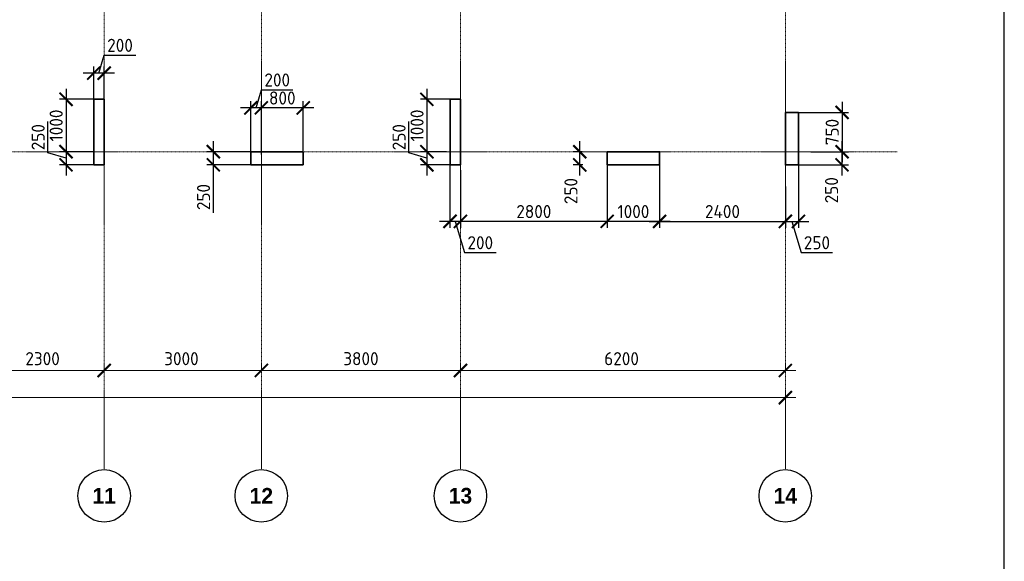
# Model space of a CAD drawing. Header units: millimetres. Extents: x 263826 to 1718326, y -423071 to 70137.
# Tile 41 of 256: x 476630 to 495421, y -320550 to -310222. Entities that reach past the tile are written whole.
import ezdxf

# ---------------------------------------------------------------- set-up
doc = ezdxf.new("R2010")
doc.units = ezdxf.units.MM
doc.linetypes.add('______5', pattern=[1100, 800, -100, 100, -100])
doc.linetypes.add('осевая', pattern=[50.8, 31.75, -6.35, 6.35, -6.35])
doc.layers.add('Колонна_ бетон', color=7, linetype='Continuous', lineweight=50, true_color=0xb4b496)
for name, color, linetype, lineweight in [('Оси', 40, '______5', 18), ('размер', 1, 'Continuous', 25), ('РАЗМЕРЫ', 1, 'Continuous', 9)]:
    doc.layers.add(name, color=color, linetype=linetype, lineweight=lineweight)
doc.layers.add('ТОЛСТЫЕ_ОСНОВНЫЕ', color=6, linetype='Continuous')
doc.styles.add('Century Gothic', font='GOTHIC.TTF')
doc.styles.add('GOST-2.304_Type-B', font='GOST_Common.ttf')
doc.dimstyles.new('СПДС', dxfattribs={"dimscale": 100, "dimtxt": 2.5, "dimasz": 2.5, "dimexe": 1.25, "dimexo": 0, "dimtad": 1, "dimdec": 0, "dimtxsty": 'GOST-2.304_Type-B', "dimblk": 'ARCHTICK', "dimcen": 2.5, "dimdle": 2, "dimadec": 0, "dimazin": 2, "dimtfac": 0.75, "dimtdec": 0, "dimtmove": 1, "dimatfit": 3, "dimfxl": 1, "dimtolj": 1, "dimarcsym": 1})

# ---------------------------------------------------------------- blocks, each defined once
blk = doc.blocks.new('_ArchTick')
at = {"color": 0, "linetype": 'ByBlock', "const_width": 0.15}
blk.add_lwpolyline([(-0.5, -0.5), (0.5, 0.5)], dxfattribs=at)
blk = doc.blocks.new('*D1737')
at = {"color": 0, "lineweight": -2, "transparency": 16777216}
for p, q in [((983646, -19381), (983646, -19256)), ((1030446, -19495), (1030446, -19256)), ((983446, -19381), (1030646, -19381))]:
    blk.add_line(p, q, dxfattribs=at)
at = {"layer": 'DEFPOINTS', "color": 0, "transparency": 16777216}
for p in [(983646, -19381), (1030446, -19381), (1030446, -19495)]:
    blk.add_point(p, dxfattribs=at)
at = {"color": 0, "lineweight": -2, "transparency": 16777216, "xscale": 250, "yscale": 250, "zscale": 250, "rotation": 180}
blk.add_blockref('_ArchTick', (983646, -19381), dxfattribs=at)
at = {"color": 0, "lineweight": -2, "transparency": 16777216, "xscale": 250, "yscale": 250, "zscale": 250}
blk.add_blockref('_ArchTick', (1030446, -19381), dxfattribs=at)
at = {"color": 0, "transparency": 16777216, "insert": (1001863, -19270), "char_height": 250, "width": 104166.67, "attachment_point": 5, "style": 'GOST-2.304_Type-B'}
blk.add_mtext('\\A1;46800', dxfattribs=at)
blk = doc.blocks.new('NSY101')
at = {"color": 0, "linetype": 'ByBlock', "lineweight": -2}
blk.add_circle((0, 0), 50, dxfattribs=at)
blk = doc.blocks.new('СЛОЖНЫЙ_ОБЪЕКТ_38')
at = {"layer": 'Оси', "color": 16, "linetype": 'Continuous', "lineweight": 25, "transparency": 33554687, "xscale": 9.999999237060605, "yscale": 9.999999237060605, "zscale": 9.999999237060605}
blk.add_blockref('NSY101', (38513, -43009), dxfattribs=at)
at = {"layer": 'Оси', "color": 16, "linetype": 'Continuous', "lineweight": 25, "transparency": 33554687, "insert": (38513, -43009), "char_height": 300, "width": 620, "attachment_point": 5, "style": 'Century Gothic'}
blk.add_mtext('\\A1;{\\fCentury Gothic|i0|b1;\\H300.000000;\\W1.000000;\\C16;11}\\P', dxfattribs=at)
blk = doc.blocks.new('СЛОЖНЫЙ_ОБЪЕКТ_39')
at = {"layer": 'Оси', "color": 16, "linetype": 'Continuous', "lineweight": 25, "transparency": 33554687, "xscale": 9.999999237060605, "yscale": 9.999999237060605, "zscale": 9.999999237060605}
blk.add_blockref('NSY101', (41513, -43009), dxfattribs=at)
at = {"layer": 'Оси', "color": 16, "linetype": 'Continuous', "lineweight": 25, "transparency": 33554687, "insert": (41513, -43009), "char_height": 300, "width": 620, "attachment_point": 5, "style": 'Century Gothic'}
blk.add_mtext('\\A1;{\\fCentury Gothic|i0|b1;\\H300.000000;\\W1.000000;\\C16;12}\\P', dxfattribs=at)
blk = doc.blocks.new('СЛОЖНЫЙ_ОБЪЕКТ_40')
at = {"layer": 'Оси', "color": 16, "linetype": 'Continuous', "lineweight": 25, "transparency": 33554687, "xscale": 9.999999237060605, "yscale": 9.999999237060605, "zscale": 9.999999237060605}
blk.add_blockref('NSY101', (45313, -43009), dxfattribs=at)
at = {"layer": 'Оси', "color": 16, "linetype": 'Continuous', "lineweight": 25, "transparency": 33554687, "insert": (45313, -43009), "char_height": 300, "width": 620, "attachment_point": 5, "style": 'Century Gothic'}
blk.add_mtext('\\A1;{\\fCentury Gothic|i0|b1;\\H300.000000;\\W1.000000;\\C16;13}\\P', dxfattribs=at)
blk = doc.blocks.new('СЛОЖНЫЙ_ОБЪЕКТ_41')
at = {"layer": 'Оси', "color": 16, "linetype": 'Continuous', "lineweight": 25, "transparency": 33554687, "xscale": 9.999999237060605, "yscale": 9.999999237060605, "zscale": 9.999999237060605}
blk.add_blockref('NSY101', (51513, -43009), dxfattribs=at)
at = {"layer": 'Оси', "color": 16, "linetype": 'Continuous', "lineweight": 25, "transparency": 33554687, "insert": (51513, -43009), "char_height": 300, "width": 620, "attachment_point": 5, "style": 'Century Gothic'}
blk.add_mtext('\\A1;{\\fCentury Gothic|i0|b1;\\H300.000000;\\W1.000000;\\C16;14}\\P', dxfattribs=at)
blk = doc.blocks.new('*D1731')
at = {"color": 0, "lineweight": -2, "transparency": 16777216}
for p, q in [((1015146, -18864), (1015146, -18739)), ((1017446, -18864), (1017446, -18739)), ((1014946, -18864), (1017646, -18864))]:
    blk.add_line(p, q, dxfattribs=at)
at = {"layer": 'DEFPOINTS', "color": 0, "transparency": 16777216}
for p in [(1015146, -18864), (1017446, -18864), (1017446, -18864)]:
    blk.add_point(p, dxfattribs=at)
at = {"color": 0, "lineweight": -2, "transparency": 16777216, "xscale": 250, "yscale": 250, "zscale": 250, "rotation": 180}
blk.add_blockref('_ArchTick', (1015146, -18864), dxfattribs=at)
at = {"color": 0, "lineweight": -2, "transparency": 16777216, "xscale": 250, "yscale": 250, "zscale": 250}
blk.add_blockref('_ArchTick', (1017446, -18864), dxfattribs=at)
at = {"color": 0, "transparency": 16777216, "insert": (1016270, -18639), "char_height": 250, "width": 83333.33, "attachment_point": 5, "style": 'GOST-2.304_Type-B'}
blk.add_mtext('\\A1;2300', dxfattribs=at)
blk = doc.blocks.new('*D1732')
at = {"color": 0, "lineweight": -2, "transparency": 16777216}
for p, q in [((1017446, -18864), (1017446, -18739)), ((1020446, -18864), (1020446, -18739)), ((1017246, -18864), (1020646, -18864))]:
    blk.add_line(p, q, dxfattribs=at)
at = {"layer": 'DEFPOINTS', "color": 0, "transparency": 16777216}
for p in [(1017446, -18864), (1020446, -18864), (1020446, -18864)]:
    blk.add_point(p, dxfattribs=at)
at = {"color": 0, "lineweight": -2, "transparency": 16777216, "xscale": 250, "yscale": 250, "zscale": 250, "rotation": 180}
blk.add_blockref('_ArchTick', (1017446, -18864), dxfattribs=at)
at = {"color": 0, "lineweight": -2, "transparency": 16777216, "xscale": 250, "yscale": 250, "zscale": 250}
blk.add_blockref('_ArchTick', (1020446, -18864), dxfattribs=at)
at = {"color": 0, "transparency": 16777216, "insert": (1018920, -18639), "char_height": 250, "width": 83333.33, "attachment_point": 5, "style": 'GOST-2.304_Type-B'}
blk.add_mtext('\\A1;3000', dxfattribs=at)
blk = doc.blocks.new('*D1733')
at = {"color": 0, "lineweight": -2, "transparency": 16777216}
for p, q in [((1020446, -18864), (1020446, -18739)), ((1024246, -18864), (1024246, -18739)), ((1020246, -18864), (1024446, -18864))]:
    blk.add_line(p, q, dxfattribs=at)
at = {"layer": 'DEFPOINTS', "color": 0, "transparency": 16777216}
for p in [(1020446, -18864), (1024246, -18864), (1024246, -18864)]:
    blk.add_point(p, dxfattribs=at)
at = {"color": 0, "lineweight": -2, "transparency": 16777216, "xscale": 250, "yscale": 250, "zscale": 250, "rotation": 180}
blk.add_blockref('_ArchTick', (1020446, -18864), dxfattribs=at)
at = {"color": 0, "lineweight": -2, "transparency": 16777216, "xscale": 250, "yscale": 250, "zscale": 250}
blk.add_blockref('_ArchTick', (1024246, -18864), dxfattribs=at)
at = {"color": 0, "transparency": 16777216, "insert": (1022346, -18639), "char_height": 250, "width": 83333.33, "attachment_point": 5, "style": 'GOST-2.304_Type-B'}
blk.add_mtext('\\A1;3800', dxfattribs=at)
blk = doc.blocks.new('*D1734')
at = {"color": 0, "lineweight": -2, "transparency": 16777216}
for p, q in [((1024246, -18864), (1024246, -18739)), ((1030446, -18864), (1030446, -18739)), ((1024046, -18864), (1030646, -18864))]:
    blk.add_line(p, q, dxfattribs=at)
at = {"layer": 'DEFPOINTS', "color": 0, "transparency": 16777216}
for p in [(1024246, -18864), (1030446, -18864), (1030446, -18864)]:
    blk.add_point(p, dxfattribs=at)
at = {"color": 0, "lineweight": -2, "transparency": 16777216, "xscale": 250, "yscale": 250, "zscale": 250, "rotation": 180}
blk.add_blockref('_ArchTick', (1024246, -18864), dxfattribs=at)
at = {"color": 0, "lineweight": -2, "transparency": 16777216, "xscale": 250, "yscale": 250, "zscale": 250}
blk.add_blockref('_ArchTick', (1030446, -18864), dxfattribs=at)
at = {"color": 0, "transparency": 16777216, "insert": (1027320, -18639), "char_height": 250, "width": 83333.33, "attachment_point": 5, "style": 'GOST-2.304_Type-B'}
blk.add_mtext('\\A1;6200', dxfattribs=at)
blk = doc.blocks.new('*D1158')
at = {"layer": 'DEFPOINTS', "color": 0, "lineweight": 0, "transparency": 16777216}
for p in [(478042, -311242), (478042, -311790, -360), (478242, -311790, -360)]:
    blk.add_point(p, dxfattribs=at)
at = {"layer": 'РАЗМЕРЫ', "color": 0, "lineweight": -2, "transparency": 16777216}
for p, q in [((478142, -311242), (478245, -310899)), ((478245, -310899), (478845, -310899)), ((478042, -311790), (478042, -311117)), ((478242, -311790), (478242, -311117)), ((478442, -311242), (477842, -311242))]:
    blk.add_line(p, q, dxfattribs=at)
at = {"layer": 'РАЗМЕРЫ', "color": 0, "lineweight": -2, "transparency": 16777216, "xscale": 250, "yscale": 250, "zscale": 250, "rotation": 180}
blk.add_blockref('_ArchTick', (478042, -311242), dxfattribs=at)
at = {"layer": 'РАЗМЕРЫ', "color": 0, "lineweight": -2, "transparency": 16777216, "xscale": 250, "yscale": 250, "zscale": 250}
blk.add_blockref('_ArchTick', (478242, -311242), dxfattribs=at)
at = {"layer": 'РАЗМЕРЫ', "color": 0, "lineweight": 0, "transparency": 16777216, "insert": (478545, -310711), "char_height": 250, "attachment_point": 5, "style": 'GOST-2.304_Type-B'}
blk.add_mtext('\\A1;200', dxfattribs=at)
blk = doc.blocks.new('*D1159')
at = {"layer": 'DEFPOINTS', "color": 0, "lineweight": 0, "transparency": 16777216}
for p in [(478042, -311740, -200), (477514, -312740), (478042, -312740, -560)]:
    blk.add_point(p, dxfattribs=at)
at = {"layer": 'РАЗМЕРЫ', "color": 0, "lineweight": -2, "transparency": 16777216}
for p, q in [((477514, -311540), (477514, -312940)), ((478042, -311740), (477389, -311740)), ((478042, -312740), (477389, -312740))]:
    blk.add_line(p, q, dxfattribs=at)
at = {"layer": 'РАЗМЕРЫ', "color": 0, "lineweight": -2, "transparency": 16777216, "xscale": 250, "yscale": 250, "zscale": 250}
for p, rotation in [((477514, -311740), 90), ((477514, -312740), 270)]:
    blk.add_blockref('_ArchTick', p, dxfattribs=dict(at, rotation=rotation))
at = {"layer": 'РАЗМЕРЫ', "color": 0, "lineweight": 0, "transparency": 16777216, "insert": (477326, -312240), "char_height": 250, "attachment_point": 5, "rotation": 90, "style": 'GOST-2.304_Type-B'}
blk.add_mtext('\\A1;1000', dxfattribs=at)
blk = doc.blocks.new('*D1160')
at = {"layer": 'DEFPOINTS', "color": 0, "lineweight": 0, "transparency": 16777216}
for p in [(478039, -312740), (477514, -312990), (478042, -312990, -200)]:
    blk.add_point(p, dxfattribs=at)
at = {"layer": 'РАЗМЕРЫ', "color": 0, "lineweight": -2, "transparency": 16777216}
for p, q in [((477170, -312762), (477170, -312162)), ((477514, -312540), (477514, -313190)), ((477514, -312865), (477170, -312762)), ((478039, -312740), (477389, -312740)), ((478042, -312990), (477389, -312990))]:
    blk.add_line(p, q, dxfattribs=at)
at = {"layer": 'РАЗМЕРЫ', "color": 0, "lineweight": -2, "transparency": 16777216, "xscale": 250, "yscale": 250, "zscale": 250}
for p, rotation in [((477514, -312740), 90), ((477514, -312990), 270)]:
    blk.add_blockref('_ArchTick', p, dxfattribs=dict(at, rotation=rotation))
at = {"layer": 'РАЗМЕРЫ', "color": 0, "lineweight": 0, "transparency": 16777216, "insert": (476982, -312462), "char_height": 250, "attachment_point": 5, "rotation": 90, "style": 'GOST-2.304_Type-B'}
blk.add_mtext('\\A1;250', dxfattribs=at)
blk = doc.blocks.new('*D1164')
at = {"layer": 'DEFPOINTS', "color": 0, "lineweight": 0, "transparency": 16777216}
for p in [(481242, -311903), (481242, -312790), (482042, -312790)]:
    blk.add_point(p, dxfattribs=at)
at = {"layer": 'РАЗМЕРЫ', "color": 0, "lineweight": -2, "transparency": 16777216}
for p, q in [((482242, -311903), (481042, -311903)), ((481242, -312790), (481242, -311778)), ((482042, -312790), (482042, -311778))]:
    blk.add_line(p, q, dxfattribs=at)
at = {"layer": 'РАЗМЕРЫ', "color": 0, "lineweight": -2, "transparency": 16777216, "xscale": 250, "yscale": 250, "zscale": 250, "rotation": 180}
blk.add_blockref('_ArchTick', (481242, -311903), dxfattribs=at)
at = {"layer": 'РАЗМЕРЫ', "color": 0, "lineweight": -2, "transparency": 16777216, "xscale": 250, "yscale": 250, "zscale": 250}
blk.add_blockref('_ArchTick', (482042, -311903), dxfattribs=at)
at = {"layer": 'РАЗМЕРЫ', "color": 0, "lineweight": 0, "transparency": 16777216, "insert": (481642, -311716), "char_height": 250, "attachment_point": 5, "style": 'GOST-2.304_Type-B'}
blk.add_mtext('\\A1;800', dxfattribs=at)
blk = doc.blocks.new('*D1165')
at = {"layer": 'DEFPOINTS', "color": 0, "lineweight": 0, "transparency": 16777216}
for p in [(481042, -311903), (481042, -312790), (481242, -312790)]:
    blk.add_point(p, dxfattribs=at)
at = {"layer": 'РАЗМЕРЫ', "color": 0, "lineweight": -2, "transparency": 16777216}
for p, q in [((481142, -311903), (481245, -311560)), ((481245, -311560), (481845, -311560)), ((481442, -311903), (480842, -311903)), ((481042, -312790), (481042, -311778)), ((481242, -312790), (481242, -311778))]:
    blk.add_line(p, q, dxfattribs=at)
at = {"layer": 'РАЗМЕРЫ', "color": 0, "lineweight": -2, "transparency": 16777216, "xscale": 250, "yscale": 250, "zscale": 250, "rotation": 180}
blk.add_blockref('_ArchTick', (481042, -311903), dxfattribs=at)
at = {"layer": 'РАЗМЕРЫ', "color": 0, "lineweight": -2, "transparency": 16777216, "xscale": 250, "yscale": 250, "zscale": 250}
blk.add_blockref('_ArchTick', (481242, -311903), dxfattribs=at)
at = {"layer": 'РАЗМЕРЫ', "color": 0, "lineweight": 0, "transparency": 16777216, "insert": (481545, -311372), "char_height": 250, "attachment_point": 5, "style": 'GOST-2.304_Type-B'}
blk.add_mtext('\\A1;200', dxfattribs=at)
blk = doc.blocks.new('*D1166')
at = {"layer": 'DEFPOINTS', "color": 0, "lineweight": 0, "transparency": 16777216}
for p in [(480326, -312740), (481042, -312740, 0), (481049, -312990, 160)]:
    blk.add_point(p, dxfattribs=at)
at = {"layer": 'РАЗМЕРЫ', "color": 0, "lineweight": -2, "transparency": 16777216}
for p, q in [((480326, -313190), (480326, -312540)), ((481042, -312740), (480201, -312740)), ((481049, -312990), (480201, -312990)), ((480326, -313904), (480326, -312990))]:
    blk.add_line(p, q, dxfattribs=at)
at = {"layer": 'РАЗМЕРЫ', "color": 0, "lineweight": -2, "transparency": 16777216, "xscale": 250, "yscale": 250, "zscale": 250}
for p, rotation in [((480326, -312740), 90), ((480326, -312990), 270)]:
    blk.add_blockref('_ArchTick', p, dxfattribs=dict(at, rotation=rotation))
at = {"layer": 'РАЗМЕРЫ', "color": 0, "lineweight": 0, "transparency": 16777216, "insert": (480138, -313604), "char_height": 250, "attachment_point": 5, "rotation": 90, "style": 'GOST-2.304_Type-B'}
blk.add_mtext('\\A1;250', dxfattribs=at)
blk = doc.blocks.new('*D1083')
at = {"layer": 'DEFPOINTS', "color": 0, "transparency": 16777216}
for p in [(491730, -312740), (492324, -312740), (491492, -312990, -200)]:
    blk.add_point(p, dxfattribs=at)
at = {"layer": 'РАЗМЕРЫ', "color": 0, "lineweight": -2, "transparency": 16777216}
for p, q in [((492324, -313190), (492324, -312540)), ((491730, -312740), (492449, -312740)), ((491492, -312990), (492449, -312990))]:
    blk.add_line(p, q, dxfattribs=at)
at = {"layer": 'РАЗМЕРЫ', "color": 0, "lineweight": -2, "transparency": 16777216, "xscale": 250, "yscale": 250, "zscale": 250}
for p, rotation in [((492324, -312740), 90), ((492324, -312990), 270)]:
    blk.add_blockref('_ArchTick', p, dxfattribs=dict(at, rotation=rotation))
at = {"layer": 'РАЗМЕРЫ', "color": 0, "lineweight": 0, "transparency": 16777216, "insert": (492124, -313474), "char_height": 250, "attachment_point": 5, "rotation": 90, "style": 'GOST-2.304_Type-B'}
blk.add_mtext('\\A1;250', dxfattribs=at)
blk = doc.blocks.new('*D1085')
at = {"layer": 'DEFPOINTS', "color": 0, "transparency": 16777216}
for p in [(491492, -312990, -200), (491242, -313987), (491492, -314068)]:
    blk.add_point(p, dxfattribs=at)
at = {"layer": 'РАЗМЕРЫ', "color": 0, "lineweight": -2, "transparency": 16777216}
for p, q in [((491492, -312990), (491492, -314193)), ((491242, -313987), (491242, -314193)), ((491042, -314068), (491692, -314068)), ((491367, -314068), (491545, -314662)), ((491545, -314662), (492145, -314662))]:
    blk.add_line(p, q, dxfattribs=at)
at = {"layer": 'РАЗМЕРЫ', "color": 0, "lineweight": -2, "transparency": 16777216, "xscale": 250, "yscale": 250, "zscale": 250, "rotation": 180}
blk.add_blockref('_ArchTick', (491242, -314068), dxfattribs=at)
at = {"layer": 'РАЗМЕРЫ', "color": 0, "lineweight": -2, "transparency": 16777216, "xscale": 250, "yscale": 250, "zscale": 250}
blk.add_blockref('_ArchTick', (491492, -314068), dxfattribs=at)
at = {"layer": 'РАЗМЕРЫ', "color": 0, "lineweight": 0, "transparency": 16777216, "insert": (491845, -314475), "char_height": 250, "attachment_point": 5, "style": 'GOST-2.304_Type-B'}
blk.add_mtext('\\A1;250', dxfattribs=at)
blk = doc.blocks.new('*D1088')
at = {"layer": 'DEFPOINTS', "color": 0, "transparency": 16777216}
for p in [(487318, -312740), (487364, -312740, -200), (487375, -312990, 160)]:
    blk.add_point(p, dxfattribs=at)
at = {"layer": 'размер', "color": 0, "lineweight": -2, "transparency": 16777216}
for p, q in [((487318, -313190), (487318, -312540)), ((487364, -312740), (487193, -312740)), ((487375, -312990), (487193, -312990))]:
    blk.add_line(p, q, dxfattribs=at)
at = {"layer": 'размер', "color": 0, "lineweight": -2, "transparency": 16777216, "xscale": 250, "yscale": 250, "zscale": 250}
for p, rotation in [((487318, -312740), 90), ((487318, -312990), 270)]:
    blk.add_blockref('_ArchTick', p, dxfattribs=dict(at, rotation=rotation))
at = {"layer": 'размер', "color": 0, "transparency": 16777216, "insert": (487150, -313490), "char_height": 250, "attachment_point": 5, "rotation": 90, "style": 'GOST-2.304_Type-B'}
blk.add_mtext('\\A1;250', dxfattribs=at)
blk = doc.blocks.new('*D1287')
at = {"layer": 'DEFPOINTS', "color": 0, "transparency": 16777216}
for p in [(488842, -312928), (491242, -313404, -200), (491242, -314068)]:
    blk.add_point(p, dxfattribs=at)
at = {"layer": 'РАЗМЕРЫ', "color": 0, "lineweight": -2, "transparency": 16777216}
for p, q in [((488842, -312928), (488842, -314193)), ((491242, -313404), (491242, -314193)), ((488642, -314068), (491442, -314068))]:
    blk.add_line(p, q, dxfattribs=at)
at = {"layer": 'РАЗМЕРЫ', "color": 0, "lineweight": -2, "transparency": 16777216, "xscale": 250, "yscale": 250, "zscale": 250, "rotation": 180}
blk.add_blockref('_ArchTick', (488842, -314068), dxfattribs=at)
at = {"layer": 'РАЗМЕРЫ', "color": 0, "lineweight": -2, "transparency": 16777216, "xscale": 250, "yscale": 250, "zscale": 250}
blk.add_blockref('_ArchTick', (491242, -314068), dxfattribs=at)
at = {"layer": 'РАЗМЕРЫ', "color": 0, "lineweight": 0, "transparency": 16777216, "insert": (490042, -313881), "char_height": 250, "attachment_point": 5, "style": 'GOST-2.304_Type-B'}
blk.add_mtext('\\A1;2400', dxfattribs=at)
blk = doc.blocks.new('*D1288')
at = {"layer": 'DEFPOINTS', "color": 0, "transparency": 16777216}
for p in [(491435, -311990), (491730, -312740, -200), (492324, -312740)]:
    blk.add_point(p, dxfattribs=at)
at = {"layer": 'РАЗМЕРЫ', "color": 0, "lineweight": -2, "transparency": 16777216}
for p, q in [((492324, -311790), (492324, -312940)), ((491435, -311990), (492449, -311990)), ((491730, -312740), (492449, -312740))]:
    blk.add_line(p, q, dxfattribs=at)
at = {"layer": 'РАЗМЕРЫ', "color": 0, "lineweight": -2, "transparency": 16777216, "xscale": 250, "yscale": 250, "zscale": 250}
for p, rotation in [((492324, -311990), 90), ((492324, -312740), 270)]:
    blk.add_blockref('_ArchTick', p, dxfattribs=dict(at, rotation=rotation))
at = {"layer": 'РАЗМЕРЫ', "color": 0, "lineweight": 0, "transparency": 16777216, "insert": (492136, -312365), "char_height": 250, "attachment_point": 5, "rotation": 90, "style": 'GOST-2.304_Type-B'}
blk.add_mtext('\\A1;750', dxfattribs=at)
blk = doc.blocks.new('*D1325')
at = {"layer": 'DEFPOINTS', "color": 0, "transparency": 16777216}
for p in [(487842, -312941, -360), (485042, -313094, -560), (485042, -314068)]:
    blk.add_point(p, dxfattribs=at)
at = {"layer": 'РАЗМЕРЫ', "color": 0, "lineweight": -2, "transparency": 16777216}
for p, q in [((487842, -312941), (487842, -314193)), ((485042, -313094), (485042, -314193)), ((488042, -314068), (484842, -314068))]:
    blk.add_line(p, q, dxfattribs=at)
at = {"layer": 'РАЗМЕРЫ', "color": 0, "lineweight": -2, "transparency": 16777216, "xscale": 250, "yscale": 250, "zscale": 250, "rotation": 180}
blk.add_blockref('_ArchTick', (485042, -314068), dxfattribs=at)
at = {"layer": 'РАЗМЕРЫ', "color": 0, "lineweight": -2, "transparency": 16777216, "xscale": 250, "yscale": 250, "zscale": 250}
blk.add_blockref('_ArchTick', (487842, -314068), dxfattribs=at)
at = {"layer": 'РАЗМЕРЫ', "color": 0, "lineweight": 0, "transparency": 16777216, "insert": (486442, -313881), "char_height": 250, "attachment_point": 5, "style": 'GOST-2.304_Type-B'}
blk.add_mtext('\\A1;2800', dxfattribs=at)
blk = doc.blocks.new('*D1326')
at = {"layer": 'DEFPOINTS', "color": 0, "transparency": 16777216}
for p in [(484842, -312990, -560), (485042, -313094, -560), (484842, -314068)]:
    blk.add_point(p, dxfattribs=at)
at = {"layer": 'РАЗМЕРЫ', "color": 0, "lineweight": -2, "transparency": 16777216}
for p, q in [((484842, -312990), (484842, -314193)), ((485042, -313094), (485042, -314193)), ((485242, -314068), (484642, -314068)), ((484942, -314068), (485120, -314662)), ((485120, -314662), (485720, -314662))]:
    blk.add_line(p, q, dxfattribs=at)
at = {"layer": 'РАЗМЕРЫ', "color": 0, "lineweight": -2, "transparency": 16777216, "xscale": 250, "yscale": 250, "zscale": 250, "rotation": 180}
blk.add_blockref('_ArchTick', (484842, -314068), dxfattribs=at)
at = {"layer": 'РАЗМЕРЫ', "color": 0, "lineweight": -2, "transparency": 16777216, "xscale": 250, "yscale": 250, "zscale": 250}
blk.add_blockref('_ArchTick', (485042, -314068), dxfattribs=at)
at = {"layer": 'РАЗМЕРЫ', "color": 0, "lineweight": 0, "transparency": 16777216, "insert": (485420, -314475), "char_height": 250, "attachment_point": 5, "style": 'GOST-2.304_Type-B'}
blk.add_mtext('\\A1;200', dxfattribs=at)
blk = doc.blocks.new('*D1327')
at = {"layer": 'DEFPOINTS', "color": 0, "transparency": 16777216}
for p in [(484942, -311740, -560), (484401, -312740), (484778, -312740, -560)]:
    blk.add_point(p, dxfattribs=at)
at = {"layer": 'РАЗМЕРЫ', "color": 0, "lineweight": -2, "transparency": 16777216}
for p, q in [((484401, -311540), (484401, -312940)), ((484942, -311740), (484276, -311740)), ((484778, -312740), (484276, -312740))]:
    blk.add_line(p, q, dxfattribs=at)
at = {"layer": 'РАЗМЕРЫ', "color": 0, "lineweight": -2, "transparency": 16777216, "xscale": 250, "yscale": 250, "zscale": 250}
for p, rotation in [((484401, -311740), 90), ((484401, -312740), 270)]:
    blk.add_blockref('_ArchTick', p, dxfattribs=dict(at, rotation=rotation))
at = {"layer": 'РАЗМЕРЫ', "color": 0, "lineweight": 0, "transparency": 16777216, "insert": (484213, -312240), "char_height": 250, "attachment_point": 5, "rotation": 90, "style": 'GOST-2.304_Type-B'}
blk.add_mtext('\\A1;1000', dxfattribs=at)
blk = doc.blocks.new('*D1328')
at = {"layer": 'DEFPOINTS', "color": 0, "transparency": 16777216}
for p in [(484778, -312740, -560), (484401, -312990), (484842, -312990)]:
    blk.add_point(p, dxfattribs=at)
at = {"layer": 'РАЗМЕРЫ', "color": 0, "lineweight": -2, "transparency": 16777216}
for p, q in [((484057, -312762), (484057, -312162)), ((484401, -312540), (484401, -313190)), ((484401, -312865), (484057, -312762)), ((484778, -312740), (484276, -312740)), ((484842, -312990), (484276, -312990))]:
    blk.add_line(p, q, dxfattribs=at)
at = {"layer": 'РАЗМЕРЫ', "color": 0, "lineweight": -2, "transparency": 16777216, "xscale": 250, "yscale": 250, "zscale": 250}
for p, rotation in [((484401, -312740), 90), ((484401, -312990), 270)]:
    blk.add_blockref('_ArchTick', p, dxfattribs=dict(at, rotation=rotation))
at = {"layer": 'РАЗМЕРЫ', "color": 0, "lineweight": 0, "transparency": 16777216, "insert": (483870, -312462), "char_height": 250, "attachment_point": 5, "rotation": 90, "style": 'GOST-2.304_Type-B'}
blk.add_mtext('\\A1;250', dxfattribs=at)
blk = doc.blocks.new('*D1331')
at = {"layer": 'DEFPOINTS', "color": 0, "transparency": 16777216}
for p in [(488842, -312928, -360), (487842, -313706), (487842, -314068)]:
    blk.add_point(p, dxfattribs=at)
at = {"layer": 'РАЗМЕРЫ', "color": 0, "lineweight": -2, "transparency": 16777216}
for p, q in [((488842, -312928), (488842, -314193)), ((487842, -313706), (487842, -314193)), ((489042, -314068), (487642, -314068))]:
    blk.add_line(p, q, dxfattribs=at)
at = {"layer": 'РАЗМЕРЫ', "color": 0, "lineweight": -2, "transparency": 16777216, "xscale": 250, "yscale": 250, "zscale": 250, "rotation": 180}
blk.add_blockref('_ArchTick', (487842, -314068), dxfattribs=at)
at = {"layer": 'РАЗМЕРЫ', "color": 0, "lineweight": -2, "transparency": 16777216, "xscale": 250, "yscale": 250, "zscale": 250}
blk.add_blockref('_ArchTick', (488842, -314068), dxfattribs=at)
at = {"layer": 'РАЗМЕРЫ', "color": 0, "lineweight": 0, "transparency": 16777216, "insert": (488342, -313881), "char_height": 250, "attachment_point": 5, "style": 'GOST-2.304_Type-B'}
blk.add_mtext('\\A1;1000', dxfattribs=at)
blk = doc.blocks.new('*U69')
at = {"layer": 'ТОЛСТЫЕ_ОСНОВНЫЕ', "color": 6}
blk.add_lwpolyline([(20, 5), (589, 5), (589, 415), (20, 415)], close=True, dxfattribs=at)
blk = doc.blocks.new('оси2')
at = {"layer": 'Оси', "color": 16, "linetype": 'осевая', "lineweight": 0, "ltscale": 0.5, "transparency": 33554687}
for p, q in [((1017445.5, 5465.4), (1017445.5, -20739.3)), ((1020445.5, 5465.4), (1020445.5, -20739.3)), ((1024245.5, 5465.4), (1024245.5, -20739.3)), ((1030445.5, 5465.4), (1030445.5, -20739.3)), ((979200, -14692.9), (1032582.1, -14692.9))]:
    blk.add_line(p, q, dxfattribs=at)
at = {"layer": 'Оси', "color": 16, "linetype": 'Continuous', "lineweight": 25, "transparency": 33554687}
for name in ['СЛОЖНЫЙ_ОБЪЕКТ_38', 'СЛОЖНЫЙ_ОБЪЕКТ_39', 'СЛОЖНЫЙ_ОБЪЕКТ_40', 'СЛОЖНЫЙ_ОБЪЕКТ_41']:
    blk.add_blockref(name, (978932, 21754.4), dxfattribs=at)
for base, p1, p2, picture, middle in [((1017445.5, -18864.1), (1015145.5, -18864.1), (1017445.5, -18864.1), '*D1731', (1016270.4, -18864.1)), ((1020445.5, -18864.1), (1017445.5, -18864.1), (1020445.5, -18864.1), '*D1732', (1018920.4, -18864.1)), ((1024245.5, -18864.1), (1020445.5, -18864.1), (1024245.5, -18864.1), '*D1733', (1022345.5, -18864.1)), ((1030445.5, -18864.1), (1024245.5, -18864.1), (1030445.5, -18864.1), '*D1734', (1027320.4, -18864.1)), ((1030445.5, -19380.9), (983645.5, -19380.9), (1030445.5, -19495.3), '*D1737', (1001863, -19495.3))]:
    dim = blk.add_linear_dim(base=base, p1=p1, p2=p2, dimstyle='СПДС', override={"dimgap": 1})
    dim.commit()
    dim.dimension.update_dxf_attribs({"geometry": picture, "text_midpoint": middle, "dimtype": 160})

msp = doc.modelspace()

# ---------------------------------------------------------------- linework, layer by layer
at = {"layer": 'Колонна_ бетон', "color": 180, "linetype": 'Continuous', "lineweight": 35, "transparency": 33554687}
for p, q in [((478041.88025, -312990.31222, -200), (478041.88025, -311740.31225, -200)), ((478041.88025, -311740.31225, -200), (478241.88027, -311740.31225, -200)), ((478241.88027, -312990.31222, -200), (478241.88027, -311740.31225, -200)), ((482042.03041, -312740.31222, -360), (481041.87111, -312740.31222, -360)), ((481041.87113, -312740.31222, -360), (481041.88065, -312990.31222, -200)), ((482041.88061, -312990.31222, -200), (482042.03043, -312740.31222, -360)), ((478041.88025, -312990.31222, -200), (478241.88027, -312990.31222, -200)), ((482041.88061, -312990.31222, -200), (481041.88065, -312990.31222, -200))]:
    msp.add_line(p, q, dxfattribs=at)
for points, elevation in [([(484842.1567, -311740.31218), (485041.98582, -311740.31218), (485041.98582, -312990.31188), (484842.1567, -312990.31188)], -559.99999), ([(491241.87877, -311990.31205), (491491.88027, -311990.31205), (491491.88027, -312990.31222), (491241.87877, -312990.31222)], -360), ([(487841.8791, -312740.31222), (488841.87907, -312740.31222), (488841.87907, -312990.31222), (487841.8791, -312990.31222)], -360)]:
    msp.add_lwpolyline(points, close=True, dxfattribs=dict(at, elevation=elevation))

# ---------------------------------------------------------------- block references
at = {"xscale": 100, "yscale": 100, "zscale": 100}
msp.add_blockref('*U69', (436520.8066, -330877.58194, 3100), dxfattribs=at)
at = {"layer": 'РАЗМЕРЫ'}
msp.add_blockref('оси2', (-539203.53067, -298047.43065, -559.99999), dxfattribs=at)

# ---------------------------------------------------------------- dimensions: what is measured, and where the dimension line sits
at = {"layer": 'размер', "color": 146, "true_color": 0x006272}
dim = msp.add_linear_dim(base=(487317.62246, -312740.31222, -360), p1=(487375.21139, -312990.31222, -200), p2=(487364.04078, -312740.31222, -559.99999), angle=90, dimstyle='СПДС', dxfattribs=at)
dim.commit()
dim.dimension.update_dxf_attribs({"geometry": '*D1088', "text_midpoint": (487337.65094, -313489.64965, -360), "dimtype": 160})
at = {"layer": 'РАЗМЕРЫ', "color": 146, "lineweight": 0, "true_color": 0x006272}
for base, p1, p2, picture, middle in [((478042.03041, -311242.49093), (478241.88264, -311790.31325, -360), (478042.03041, -311790.31325, -360), '*D1158', (478307.58153, -310711.24093)), ((481042.03041, -311903.49055, -360), (481241.88264, -312790.31325, -360), (481042.03041, -312790.31287, -360), '*D1165', (481307.58153, -311372.24055, -360)), ((481241.88264, -311903.49055, -360), (482042.03041, -312790.31249, -360), (481241.88264, -312790.31325, -360), '*D1164', (481641.95653, -311715.99055, -360))]:
    dim = msp.add_linear_dim(base=base, p1=p1, p2=p2, dimstyle='СПДС', override={"dimtofl": 0}, dxfattribs=at)
    dim.commit()
    dim.dimension.update_dxf_attribs({"geometry": picture, "text_midpoint": middle})
for base, p1, p2, picture, middle in [((477513.60072, -312740.31222), (478042.03041, -311740.31225, -200), (478042.03039, -312740.31222, -559.99999), '*D1159', (477326.10072, -312240.31223)), ((477513.60072, -312990.31222), (478038.60072, -312740.31222), (478041.88025, -312990.31222, -200), '*D1160', (476982.35072, -312699.68722))]:
    dim = msp.add_linear_dim(base=base, p1=p1, p2=p2, angle=90, dimstyle='СПДС', override={"dimtofl": 0}, dxfattribs=at)
    dim.commit()
    dim.dimension.update_dxf_attribs({"geometry": picture, "text_midpoint": middle})
at = {"layer": 'РАЗМЕРЫ', "color": 146, "lineweight": 0}
for base, p1, p2, picture, middle in [((484400.80659, -312740.31222), (484942.07126, -311740.31218, -559.99999), (484778.237, -312740.31222, -559.99999), '*D1327', (484213.30659, -312240.3122)), ((492323.60072, -312740.31222, -360), (491435.45723, -311990.31205, -360), (491730.10072, -312740.31222, -559.99999), '*D1288', (492136.10072, -312365.31214, -360)), ((484400.80659, -312990.31188), (484778.237, -312740.31222, -559.99999), (484842.1567, -312990.31188), '*D1328', (483869.55659, -312699.68705))]:
    dim = msp.add_linear_dim(base=base, p1=p1, p2=p2, angle=90, dimstyle='СПДС', dxfattribs=at)
    dim.commit()
    dim.dimension.update_dxf_attribs({"geometry": picture, "text_midpoint": middle})
at = {"layer": 'РАЗМЕРЫ', "color": 146, "lineweight": 0, "true_color": 0x006272}
dim = msp.add_linear_dim(base=(480325.60072, -312740.31222, -360), p1=(481048.60072, -312990.31222, -200), p2=(481042.03079, -312740.31222, -360), angle=90, dimstyle='СПДС', override={"dimtofl": 0}, dxfattribs=at)
dim.commit()
dim.dimension.update_dxf_attribs({"geometry": '*D1166', "text_midpoint": (480323.10072, -313603.90893, -360), "dimtype": 160})
dim = msp.add_linear_dim(base=(492323.60072, -312740.31222), p1=(491492.03041, -312990.31222, -200), p2=(491730.10072, -312740.31222), angle=90, dimstyle='СПДС', dxfattribs=at)
dim.commit()
dim.dimension.update_dxf_attribs({"geometry": '*D1083', "text_midpoint": (492311.11008, -313473.62379), "dimtype": 160})
at = {"layer": 'РАЗМЕРЫ', "color": 146, "lineweight": 0}
for base, p1, p2, picture, middle in [((484842.1567, -314068.49093), (485041.98582, -313093.59774, -559.99999), (484842.1567, -312990.31188, -559.99999), '*D1326', (485182.69626, -314474.74093)), ((485041.98582, -314068.49093), (487841.8791, -312941.48904, -360), (485041.98582, -313093.59774, -559.99999), '*D1325', (486441.93246, -313880.99093)), ((487841.8791, -314068.49093), (488841.87907, -312928.01701, -360), (487841.8791, -313706.09548), '*D1331', (488341.87909, -313880.99093)), ((491241.98582, -314068.49093, -360), (488841.87907, -312928.01701, -360), (491241.98582, -313404.14226, -559.99999), '*D1287', (490041.93245, -313880.99093, -360))]:
    dim = msp.add_linear_dim(base=base, p1=p1, p2=p2, dimstyle='СПДС', dxfattribs=at)
    dim.commit()
    dim.dimension.update_dxf_attribs({"geometry": picture, "text_midpoint": middle})
at = {"layer": 'РАЗМЕРЫ', "color": 146, "lineweight": 0, "true_color": 0x006272}
dim = msp.add_linear_dim(base=(491491.88027, -314068.49093), p1=(491241.88264, -313987.49093), p2=(491491.88027, -312990.31222, -200), dimstyle='СПДС', dxfattribs=at)
dim.commit()
dim.dimension.update_dxf_attribs({"geometry": '*D1085', "text_midpoint": (491607.50646, -314474.74093)})

doc.saveas('drawing.dxf')
